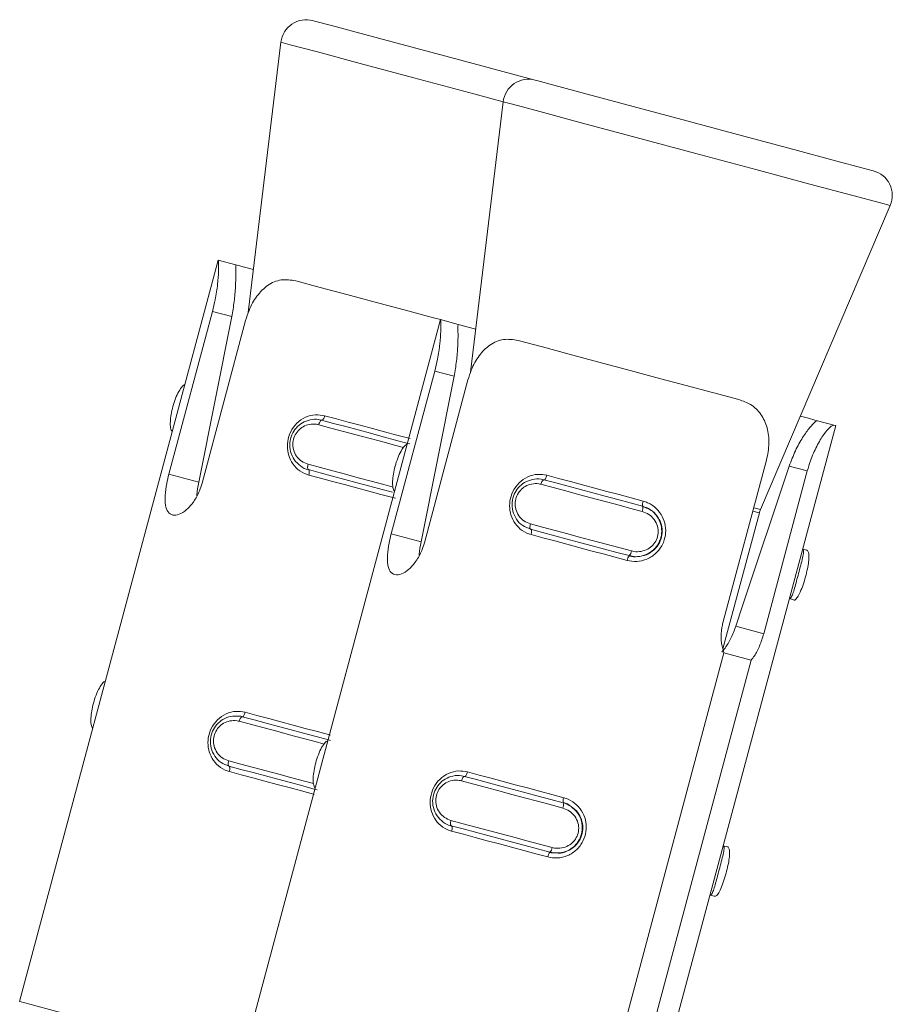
# Model space of a CAD drawing. Header units: millimetres. Extents: x -172 to 1038, y -1779 to -162.
# Tile 53 of 63: x 172 to 189, y -210 to -190. Entities that reach past the tile are written whole.
import ezdxf

# ---------------------------------------------------------------- set-up
doc = ezdxf.new("R2010")
doc.units = ezdxf.units.MM

msp = doc.modelspace()

# ---------------------------------------------------------------- linework, layer by layer
at = {"color": 7, "linetype": 'Continuous', "lineweight": 15}
for p, q in [((177.237, -190.746), (176.6, -196.029)), ((181.583, -191.91), (180.947, -197.194)), ((186.616, -199.879), (189.153, -193.939)), ((176.012, -195.003), (172.129, -209.492)), ((176.012, -195.003), (176.359, -195.096)), ((175.047, -199.19), (175.899, -196.008)), ((175.899, -196.008), (176.277, -196.109)), ((176.277, -196.109), (175.632, -199.347)), ((176.548, -196.182), (175.696, -199.364)), ((180.358, -196.168), (176.476, -210.657)), ((180.359, -196.168), (180.706, -196.261)), ((179.393, -200.355), (180.246, -197.173)), ((180.246, -197.173), (180.623, -197.274)), ((180.623, -197.274), (179.979, -200.512)), ((180.895, -197.347), (180.043, -200.529)), ((188.053, -198.23), (187.729, -198.143)), ((184.203, -212.727), (188.086, -198.238)), ((188.053, -198.23), (188.086, -198.238)), ((185.881, -202.093), (186.734, -198.911)), ((187.531, -199.125), (186.678, -202.307)), ((187.531, -199.125), (187.178, -199.03)), ((175.047, -199.19), (175.632, -199.347)), ((184.313, -199.816), (184.308, -199.814)), ((185.882, -202.6), (186.593, -199.946)), ((179.393, -200.355), (179.979, -200.512)), ((187.441, -200.654), (187.522, -200.675)), ((184.054, -200.782), (184.049, -200.78)), ((187.182, -201.62), (187.263, -201.641)), ((186.678, -202.307), (186.131, -202.16)), ((183.275, -212.479), (185.901, -202.677)), ((185.901, -202.677), (186.433, -202.82)), ((186.433, -202.82), (183.807, -212.621)), ((182.76, -205.611), (182.755, -205.61)), ((185.888, -206.449), (185.969, -206.471)), ((182.501, -206.577), (182.496, -206.576)), ((185.629, -207.415), (185.71, -207.437))]:
    msp.add_line(p, q, dxfattribs=at)
at = {"color": 8, "linetype": 'Continuous', "lineweight": 15}
for p, q in [((177.417, -190.794), (177.237, -190.746)), ((181.764, -191.959), (181.583, -191.91))]:
    msp.add_line(p, q, dxfattribs=at)
at = {"color": 7, "linetype": 'Continuous', "lineweight": 15, "flags": 128}
for points in [[(177.863, -190.323), (177.897, -190.332), (178.23, -190.421), (178.881, -190.595), (179.78, -190.836), (180.829, -191.118), (181.916, -191.409), (182.209, -191.487)], [(182.209, -191.487), (182.244, -191.497), (182.576, -191.586), (183.227, -191.76), (184.126, -192.001), (185.176, -192.282), (186.262, -192.573), (187.268, -192.843), (188.084, -193.061), (188.621, -193.205), (188.822, -193.259), (188.823, -193.259)], [(176.359, -195.096), (176.409, -195.11), (176.524, -195.14), (176.701, -195.188), (176.702, -195.188)], [(177.527, -195.409), (178.007, -195.538), (178.528, -195.677), (179.079, -195.825), (179.648, -195.977), (180.221, -196.131), (180.359, -196.168)], [(180.706, -196.261), (180.756, -196.274), (180.87, -196.305), (181.047, -196.352), (181.048, -196.353)], [(181.874, -196.574), (182.354, -196.702), (182.875, -196.842), (183.426, -196.99), (183.995, -197.142), (184.568, -197.296), (185.134, -197.447), (185.68, -197.594), (186.193, -197.731)], [(178.033, -198.133), (178.026, -198.133), (178.019, -198.137), (178.012, -198.145), (178.004, -198.155), (177.996, -198.169), (177.989, -198.185), (177.982, -198.203), (177.977, -198.221)], [(178.033, -198.133), (178.267, -198.196), (178.505, -198.259), (178.746, -198.324), (178.99, -198.389), (179.234, -198.455), (179.478, -198.52), (179.72, -198.585), (179.761, -198.596)], [(178.093, -198.045), (178.087, -198.064), (178.081, -198.082), (178.074, -198.098), (178.066, -198.111), (178.058, -198.122), (178.051, -198.13), (178.044, -198.134), (178.038, -198.134)], [(187.396, -198.053), (187.553, -198.096), (187.676, -198.129), (187.729, -198.143)], [(177.77, -198.994), (177.765, -199.013), (177.762, -199.032), (177.76, -199.049), (177.76, -199.065), (177.761, -199.078), (177.764, -199.088), (177.768, -199.095), (177.774, -199.099)], [(179.419, -199.54), (179.219, -199.486), (178.975, -199.421), (178.731, -199.355), (178.488, -199.29), (178.246, -199.225), (178.008, -199.161), (177.774, -199.099)], [(177.779, -199.1), (177.784, -199.104), (177.788, -199.11), (177.791, -199.121), (177.792, -199.134), (177.792, -199.15), (177.79, -199.167), (177.787, -199.186), (177.782, -199.205)], [(186.131, -202.16), (186.265, -201.76), (187.178, -199.03)], [(182.379, -199.297), (182.373, -199.298), (182.366, -199.302), (182.358, -199.309), (182.35, -199.32), (182.343, -199.334), (182.335, -199.35), (182.329, -199.367), (182.323, -199.386)], [(182.379, -199.297), (182.614, -199.36), (182.852, -199.424), (183.093, -199.489), (183.336, -199.554), (183.58, -199.619), (183.824, -199.685), (184.067, -199.75), (184.308, -199.814)], [(182.44, -199.21), (182.434, -199.229), (182.427, -199.246), (182.42, -199.262), (182.413, -199.276), (182.405, -199.287), (182.398, -199.295), (182.391, -199.299), (182.385, -199.299)], [(182.44, -199.21), (182.669, -199.271), (182.901, -199.334), (183.136, -199.397), (183.373, -199.46), (183.611, -199.524), (183.849, -199.588), (184.086, -199.651), (184.321, -199.714)], [(184.301, -199.916), (184.054, -199.85), (183.805, -199.783), (183.555, -199.716), (183.305, -199.649), (183.055, -199.582), (182.808, -199.516), (182.564, -199.45), (182.323, -199.386)], [(182.116, -200.159), (182.112, -200.178), (182.109, -200.196), (182.107, -200.214), (182.107, -200.229), (182.108, -200.243), (182.111, -200.253), (182.115, -200.26), (182.121, -200.263)], [(182.116, -200.159), (182.356, -200.223), (182.601, -200.289), (182.848, -200.355), (183.098, -200.422), (183.348, -200.489), (183.598, -200.556), (183.847, -200.623), (184.094, -200.689)], [(184.049, -200.78), (183.808, -200.716), (183.565, -200.651), (183.321, -200.585), (183.077, -200.52), (182.834, -200.455), (182.593, -200.39), (182.355, -200.326), (182.121, -200.263)], [(182.126, -200.265), (182.131, -200.268), (182.135, -200.275), (182.138, -200.285), (182.139, -200.299), (182.138, -200.314), (182.137, -200.332), (182.133, -200.35), (182.129, -200.369)], [(184.01, -200.873), (183.775, -200.81), (183.539, -200.747), (183.301, -200.683), (183.063, -200.619), (182.826, -200.556), (182.591, -200.493), (182.358, -200.431), (182.129, -200.369)], [(176.48, -203.928), (176.473, -203.929), (176.466, -203.933), (176.459, -203.94), (176.451, -203.951), (176.443, -203.965), (176.436, -203.98), (176.429, -203.998), (176.424, -204.017)], [(176.48, -203.928), (176.714, -203.991), (176.952, -204.055), (177.193, -204.12), (177.437, -204.185), (177.681, -204.25), (177.925, -204.316), (178.168, -204.381), (178.208, -204.391)], [(176.54, -203.841), (176.534, -203.86), (176.528, -203.877), (176.521, -203.893), (176.513, -203.907), (176.506, -203.918), (176.498, -203.925), (176.491, -203.929), (176.485, -203.93)], [(176.217, -204.79), (176.212, -204.809), (176.209, -204.827), (176.207, -204.845), (176.207, -204.86), (176.209, -204.874), (176.211, -204.884), (176.216, -204.891), (176.221, -204.894)], [(177.949, -205.357), (177.909, -205.347), (177.666, -205.281), (177.422, -205.216), (177.178, -205.151), (176.935, -205.086), (176.693, -205.021), (176.455, -204.957), (176.221, -204.894)], [(176.226, -204.896), (176.231, -204.899), (176.235, -204.906), (176.238, -204.916), (176.239, -204.929), (176.239, -204.945), (176.237, -204.963), (176.234, -204.981), (176.229, -205)], [(180.826, -205.093), (180.82, -205.093), (180.813, -205.097), (180.805, -205.105), (180.797, -205.116), (180.79, -205.129), (180.783, -205.145), (180.776, -205.163), (180.77, -205.182)], [(180.826, -205.093), (181.061, -205.156), (181.299, -205.22), (181.54, -205.284), (181.783, -205.349), (182.027, -205.415), (182.271, -205.48), (182.514, -205.545), (182.755, -205.61)], [(180.887, -205.006), (180.881, -205.024), (180.875, -205.042), (180.867, -205.058), (180.86, -205.072), (180.852, -205.083), (180.845, -205.09), (180.838, -205.094), (180.832, -205.094)], [(180.887, -205.006), (181.116, -205.067), (181.348, -205.129), (181.584, -205.192), (181.821, -205.256), (182.058, -205.32), (182.296, -205.383), (182.533, -205.447), (182.768, -205.51)], [(182.748, -205.712), (182.501, -205.645), (182.252, -205.579), (182.002, -205.512), (181.752, -205.445), (181.502, -205.378), (181.255, -205.311), (181.011, -205.246), (180.77, -205.182)], [(180.563, -205.954), (180.559, -205.973), (180.556, -205.992), (180.554, -206.009), (180.554, -206.025), (180.555, -206.038), (180.558, -206.049), (180.562, -206.056), (180.568, -206.059)], [(180.563, -205.954), (180.804, -206.019), (181.048, -206.084), (181.295, -206.15), (181.545, -206.217), (181.795, -206.284), (182.045, -206.351), (182.294, -206.418), (182.541, -206.484)], [(182.496, -206.576), (182.255, -206.511), (182.013, -206.446), (181.769, -206.381), (181.524, -206.315), (181.281, -206.25), (181.04, -206.186), (180.802, -206.122), (180.568, -206.059)], [(180.573, -206.06), (180.578, -206.064), (180.582, -206.071), (180.585, -206.081), (180.586, -206.094), (180.586, -206.11), (180.584, -206.127), (180.581, -206.146), (180.576, -206.165)], [(182.458, -206.669), (182.222, -206.606), (181.986, -206.542), (181.748, -206.479), (181.51, -206.415), (181.273, -206.351), (181.038, -206.288), (180.805, -206.226), (180.576, -206.165)], [(172.129, -209.492), (172.13, -209.492), (172.328, -209.545), (172.857, -209.687), (173.67, -209.905), (174.692, -210.179), (175.831, -210.484), (176.476, -210.657)]]:
    msp.add_lwpolyline(points, dxfattribs=at)
at = {"color": 8, "linetype": 'Continuous', "lineweight": 15, "flags": 128}
for points in [[(181.583, -191.91), (181.007, -191.756), (179.838, -191.443), (178.785, -191.161), (177.951, -190.937), (177.417, -190.794)], [(189.153, -193.939), (189.153, -193.939), (188.963, -193.888), (188.422, -193.743), (187.581, -193.518), (186.524, -193.234), (185.354, -192.921), (184.185, -192.608), (183.132, -192.325), (182.298, -192.102), (181.764, -191.959)], [(178.093, -198.045), (178.322, -198.107), (178.555, -198.169), (178.79, -198.232), (179.027, -198.296), (179.265, -198.359), (179.502, -198.423), (179.739, -198.487), (179.763, -198.493)], [(179.638, -198.667), (179.459, -198.618), (179.208, -198.551), (178.958, -198.484), (178.709, -198.417), (178.461, -198.351), (178.217, -198.286), (177.977, -198.221)], [(177.77, -198.994), (178.01, -199.058), (178.254, -199.124), (178.502, -199.19), (178.751, -199.257), (179.001, -199.324), (179.251, -199.391), (179.431, -199.439)], [(179.477, -199.659), (179.429, -199.646), (179.192, -199.582), (178.954, -199.518), (178.716, -199.455), (178.479, -199.391), (178.244, -199.328), (178.011, -199.266), (177.782, -199.205)], [(186.593, -199.946), (186.591, -199.945), (186.466, -199.912)], [(186.484, -199.843), (186.614, -199.878), (186.616, -199.879)], [(176.54, -203.841), (176.769, -203.902), (177.002, -203.965), (177.237, -204.028), (177.474, -204.091), (177.712, -204.155), (177.95, -204.219), (178.186, -204.282), (178.21, -204.289)], [(178.086, -204.462), (177.906, -204.414), (177.655, -204.347), (177.405, -204.28), (177.156, -204.213), (176.908, -204.147), (176.664, -204.081), (176.424, -204.017)], [(176.217, -204.79), (176.457, -204.854), (176.701, -204.919), (176.949, -204.986), (177.198, -205.053), (177.448, -205.12), (177.699, -205.187), (177.878, -205.235)], [(177.89, -205.445), (177.876, -205.441), (177.639, -205.378), (177.401, -205.314), (177.163, -205.25), (176.926, -205.187), (176.691, -205.124), (176.458, -205.061), (176.229, -205)]]:
    msp.add_lwpolyline(points, dxfattribs=at)
at = {"color": 7, "linetype": 'Continuous', "lineweight": 15}
for centre, radius, start, end in [((177.733, -190.806), 0.5, 75, 173.1301), ((182.08, -191.97), 0.5, 75, 173.1301), ((188.693, -193.742), 0.5, 336.8699, 75), ((184.458, -199.776), 0.15, 155.7488, 195.3707), ((184.172, -199.856), 0.143, 335.3025, 17.2189), ((187.076, -200.075), 0.5, 156.8699, 165), ((183.952, -200.675), 0.143, 312.8195, 354.6719), ((184.16, -200.888), 0.15, 134.6293, 174.2489), ((182.905, -205.571), 0.15, 155.7451, 195.3745), ((182.619, -205.652), 0.143, 335.3064, 17.2129), ((182.607, -206.684), 0.15, 134.628, 174.2503), ((182.399, -206.471), 0.142, 312.7744, 354.7041)]:
    msp.add_arc(centre, radius, start, end, dxfattribs=at)
for points, knots in [([(175.899, -196.008), (175.918, -195.931), (175.964, -195.747), (176.004, -195.469), (176.02, -195.218), (176.018, -195.052), (176.014, -195.005), (176.012, -195.003), (176.012, -195.003)], [0, 0, 0, 0, 0.1470669, 0.3513519, 0.5552951, 0.760035, 0.971374, 1, 1, 1, 1]), ([(176.359, -195.096), (176.357, -195.102), (176.351, -195.115), (176.355, -195.259), (176.352, -195.509), (176.33, -195.805), (176.294, -196.01), (176.277, -196.109)], [0, 0, 0, 0, 0.1732, 0.407727, 0.615906, 0.813568, 1, 1, 1, 1]), ([(177.527, -195.409), (177.432, -195.395), (177.242, -195.366), (176.977, -195.479), (176.762, -195.695), (176.622, -195.945), (176.569, -196.116), (176.548, -196.182)], [0, 0, 0, 0, 0.227115, 0.454908, 0.667265, 0.872141, 1, 1, 1, 1]), ([(180.246, -197.173), (180.265, -197.096), (180.31, -196.912), (180.35, -196.633), (180.367, -196.383), (180.365, -196.217), (180.36, -196.17), (180.359, -196.168), (180.359, -196.168)], [0, 0, 0, 0, 0.147082, 0.351363, 0.555299, 0.760039, 0.971375, 1, 1, 1, 1]), ([(180.706, -196.261), (180.703, -196.266), (180.698, -196.279), (180.702, -196.423), (180.699, -196.674), (180.677, -196.969), (180.641, -197.175), (180.623, -197.274)], [0, 0, 0, 0, 0.1732, 0.40773, 0.615905, 0.813569, 1, 1, 1, 1]), ([(181.874, -196.574), (181.779, -196.559), (181.589, -196.53), (181.323, -196.644), (181.109, -196.859), (180.968, -197.11), (180.915, -197.281), (180.895, -197.347)], [0, 0, 0, 0, 0.227112, 0.454905, 0.667249, 0.872125, 1, 1, 1, 1]), ([(175.358, -197.442), (175.354, -197.443), (175.328, -197.447), (175.275, -197.511), (175.206, -197.628), (175.147, -197.783), (175.103, -197.944), (175.077, -198.097), (175.072, -198.229), (175.083, -198.321), (175.106, -198.347), (175.113, -198.356)], [0, 0, 0, 0, 0.022969, 0.161311, 0.300087, 0.433765, 0.559403, 0.680937, 0.804928, 0.935096, 1, 1, 1, 1]), ([(186.734, -198.911), (186.755, -198.803), (186.798, -198.586), (186.758, -198.271), (186.635, -198.007), (186.44, -197.819), (186.272, -197.759), (186.193, -197.731)], [0, 0, 0, 0, 0.204173, 0.408363, 0.61232, 0.818128, 1, 1, 1, 1]), ([(177.782, -199.205), (177.754, -199.195), (177.661, -199.165), (177.528, -199.071), (177.416, -198.914), (177.361, -198.734), (177.361, -198.542), (177.421, -198.35), (177.543, -198.182), (177.715, -198.066), (177.907, -198.014), (178.033, -198.035), (178.093, -198.045)], [0, 0, 0, 0, 0.049965, 0.160721, 0.265965, 0.365258, 0.462975, 0.565671, 0.676026, 0.789425, 0.900467, 1, 1, 1, 1]), ([(177.774, -199.099), (177.774, -199.099), (177.716, -199.099), (177.614, -199.027), (177.49, -198.911), (177.417, -198.749), (177.404, -198.577), (177.445, -198.415), (177.532, -198.279), (177.656, -198.175), (177.809, -198.119), (177.942, -198.106), (178.014, -198.133), (178.033, -198.133), (178.033, -198.133)], [0, 0, 0, 0, 0.0000364, 0.112219, 0.224482, 0.3370945, 0.4455937, 0.5475418, 0.6461641, 0.7467893, 0.8524239, 0.9632501, 0.9999636, 1, 1, 1, 1]), ([(187.178, -199.03), (187.217, -198.928), (187.293, -198.723), (187.441, -198.461), (187.579, -198.269), (187.688, -198.156), (187.715, -198.147), (187.729, -198.143)], [0, 0, 0, 0, 0.201319, 0.40287, 0.601712, 0.799284, 1, 1, 1, 1]), ([(177.977, -198.221), (177.962, -198.218), (177.902, -198.204), (177.795, -198.207), (177.67, -198.254), (177.569, -198.335), (177.498, -198.444), (177.465, -198.574), (177.477, -198.714), (177.538, -198.841), (177.637, -198.944), (177.725, -198.977), (177.77, -198.994)], [0, 0, 0, 0, 0.037283, 0.149827, 0.256279, 0.356422, 0.453447, 0.553201, 0.659999, 0.77242, 0.885917, 1, 1, 1, 1]), ([(188.053, -198.23), (188.032, -198.235), (187.989, -198.245), (187.858, -198.395), (187.715, -198.629), (187.601, -198.887), (187.55, -199.059), (187.531, -199.125)], [0, 0, 0, 0, 0.2271194, 0.4549119, 0.6672539, 0.8721251, 1, 1, 1, 1]), ([(179.705, -198.607), (179.701, -198.607), (179.675, -198.611), (179.621, -198.675), (179.553, -198.793), (179.493, -198.948), (179.45, -199.108), (179.424, -199.261), (179.419, -199.393), (179.43, -199.486), (179.452, -199.512), (179.46, -199.521)], [0, 0, 0, 0, 0.022962, 0.161317, 0.300074, 0.433753, 0.559391, 0.680924, 0.804919, 0.935101, 1, 1, 1, 1]), ([(175.696, -199.364), (175.68, -199.415), (175.64, -199.544), (175.536, -199.731), (175.393, -199.892), (175.245, -199.985), (175.116, -200), (175.023, -199.936), (174.974, -199.801), (174.968, -199.607), (174.997, -199.393), (175.032, -199.25), (175.047, -199.19)], [0, 0, 0, 0, 0.067543, 0.172849, 0.279379, 0.387326, 0.494684, 0.600404, 0.705955, 0.813028, 0.92104, 1, 1, 1, 1]), ([(175.632, -199.347), (175.616, -199.431), (175.598, -199.522), (175.594, -199.602), (175.593, -199.609)], [0, 0, 0, 0, 0.913822, 1, 1, 1, 1]), ([(182.129, -200.369), (182.1, -200.36), (182.008, -200.33), (181.875, -200.235), (181.763, -200.079), (181.707, -199.898), (181.707, -199.707), (181.768, -199.515), (181.89, -199.346), (182.062, -199.231), (182.254, -199.179), (182.38, -199.2), (182.44, -199.21)], [0, 0, 0, 0, 0.049965, 0.160712, 0.265968, 0.365262, 0.462965, 0.565661, 0.676017, 0.789424, 0.900468, 1, 1, 1, 1]), ([(182.121, -200.263), (182.121, -200.263), (182.069, -200.236), (181.957, -200.205), (181.837, -200.073), (181.764, -199.914), (181.75, -199.741), (181.792, -199.579), (181.878, -199.444), (182.002, -199.34), (182.156, -199.284), (182.288, -199.27), (182.361, -199.297), (182.379, -199.297), (182.379, -199.297)], [0, 0, 0, 0, 0.000041, 0.112214, 0.22449, 0.337102, 0.445582, 0.547548, 0.64617, 0.746794, 0.85243, 0.963254, 0.999964, 1, 1, 1, 1]), ([(182.323, -199.386), (182.308, -199.383), (182.248, -199.369), (182.141, -199.372), (182.016, -199.419), (181.916, -199.5), (181.845, -199.609), (181.812, -199.739), (181.824, -199.878), (181.884, -200.006), (181.984, -200.109), (182.072, -200.142), (182.116, -200.159)], [0, 0, 0, 0, 0.037282, 0.149825, 0.256286, 0.35643, 0.453435, 0.553211, 0.659985, 0.772408, 0.885918, 1, 1, 1, 1]), ([(184.321, -199.714), (184.351, -199.724), (184.446, -199.754), (184.584, -199.85), (184.702, -200.009), (184.763, -200.191), (184.765, -200.383), (184.705, -200.574), (184.578, -200.742), (184.401, -200.856), (184.202, -200.906), (184.072, -200.884), (184.01, -200.873)], [0, 0, 0, 0, 0.049969, 0.16072, 0.265974, 0.365251, 0.462974, 0.565665, 0.676014, 0.78942, 0.900465, 1, 1, 1, 1]), ([(184.308, -199.814), (184.308, -199.814), (184.361, -199.841), (184.475, -199.874), (184.6, -200.007), (184.677, -200.167), (184.693, -200.341), (184.651, -200.502), (184.563, -200.638), (184.436, -200.74), (184.279, -200.796), (184.142, -200.808), (184.068, -200.78), (184.049, -200.78), (184.049, -200.78)], [0, 0, 0, 0, 0.0000409, 0.1122173, 0.2244958, 0.3370974, 0.4455817, 0.5475386, 0.6461713, 0.7467845, 0.852428, 0.9632517, 0.9999636, 1, 1, 1, 1]), ([(184.054, -200.782), (184.054, -200.782), (184.101, -200.807), (184.221, -200.802), (184.387, -200.772), (184.539, -200.676), (184.646, -200.537), (184.698, -200.376), (184.694, -200.215), (184.641, -200.062), (184.538, -199.932), (184.422, -199.845), (184.337, -199.828), (184.313, -199.816), (184.313, -199.816)], [0, 0, 0, 0, 0.00004, 0.101133, 0.213606, 0.327133, 0.435874, 0.536194, 0.63207, 0.730787, 0.836859, 0.949306, 0.99996, 1, 1, 1, 1]), ([(184.094, -200.689), (184.11, -200.692), (184.171, -200.707), (184.282, -200.704), (184.411, -200.659), (184.515, -200.578), (184.587, -200.47), (184.621, -200.34), (184.607, -200.2), (184.542, -200.071), (184.438, -199.967), (184.347, -199.933), (184.301, -199.916)], [0, 0, 0, 0, 0.0372838, 0.1498258, 0.2562789, 0.3564335, 0.4534389, 0.5532026, 0.6599939, 0.7724254, 0.8859088, 1, 1, 1, 1]), ([(180.043, -200.529), (180.027, -200.579), (179.987, -200.709), (179.882, -200.896), (179.74, -201.057), (179.592, -201.15), (179.463, -201.164), (179.37, -201.1), (179.321, -200.965), (179.315, -200.772), (179.343, -200.558), (179.378, -200.415), (179.393, -200.355)], [0, 0, 0, 0, 0.067543, 0.172847, 0.279387, 0.387327, 0.494685, 0.600407, 0.705955, 0.81303, 0.92104, 1, 1, 1, 1]), ([(179.979, -200.512), (179.962, -200.595), (179.944, -200.687), (179.94, -200.767), (179.94, -200.774)], [0, 0, 0, 0, 0.913732, 1, 1, 1, 1]), ([(187.441, -200.654), (187.441, -200.654), (187.45, -200.654), (187.462, -200.679), (187.454, -200.757), (187.425, -200.885), (187.383, -201.042), (187.339, -201.204), (187.3, -201.354), (187.263, -201.482), (187.229, -201.578), (187.202, -201.619), (187.187, -201.62), (187.182, -201.62), (187.182, -201.62)], [0, 0, 0, 0, 0.000037, 0.101132, 0.213611, 0.327139, 0.435869, 0.536194, 0.63208, 0.730798, 0.836852, 0.949307, 0.999963, 1, 1, 1, 1]), ([(187.263, -201.641), (187.263, -201.641), (187.275, -201.667), (187.311, -201.622), (187.365, -201.558), (187.421, -201.429), (187.474, -201.275), (187.517, -201.113), (187.549, -200.963), (187.565, -200.832), (187.563, -200.729), (187.544, -200.688), (187.527, -200.675), (187.522, -200.675), (187.522, -200.675)], [0, 0, 0, 0, 0.0000429, 0.1122153, 0.2244917, 0.337099, 0.445577, 0.5475396, 0.6461732, 0.746791, 0.8524278, 0.9632518, 0.9999613, 1, 1, 1, 1]), ([(185.901, -202.677), (185.898, -202.669), (185.871, -202.596), (185.839, -202.434), (185.847, -202.235), (185.874, -202.123), (185.881, -202.093)], [0, 0, 0, 0, 0.050251, 0.452084, 0.854486, 1, 1, 1, 1]), ([(185.86, -202.666), (185.901, -202.614), (185.985, -202.508), (186.074, -202.32), (186.117, -202.201), (186.131, -202.16)], [0, 0, 0, 0, 0.397356, 0.795378, 1, 1, 1, 1]), ([(186.678, -202.307), (186.654, -202.387), (186.604, -202.546), (186.515, -202.718), (186.454, -202.794), (186.433, -202.82)], [0, 0, 0, 0, 0.395909, 0.791668, 1, 1, 1, 1]), ([(173.805, -203.238), (173.801, -203.238), (173.775, -203.242), (173.722, -203.306), (173.653, -203.424), (173.594, -203.579), (173.55, -203.739), (173.524, -203.892), (173.519, -204.024), (173.53, -204.117), (173.553, -204.143), (173.56, -204.152)], [0, 0, 0, 0, 0.022968, 0.161316, 0.300075, 0.433773, 0.55941, 0.680921, 0.80493, 0.935097, 1, 1, 1, 1]), ([(176.229, -205), (176.201, -204.991), (176.108, -204.961), (175.976, -204.866), (175.864, -204.71), (175.808, -204.529), (175.808, -204.338), (175.868, -204.146), (175.991, -203.977), (176.162, -203.862), (176.354, -203.81), (176.48, -203.831), (176.54, -203.841)], [0, 0, 0, 0, 0.0499663, 0.1607213, 0.2659767, 0.3652551, 0.4629721, 0.5656681, 0.6760229, 0.7894206, 0.9004675, 1, 1, 1, 1]), ([(176.221, -204.894), (176.221, -204.894), (176.17, -204.867), (176.058, -204.835), (175.938, -204.703), (175.864, -204.545), (175.851, -204.372), (175.892, -204.21), (175.979, -204.074), (176.103, -203.972), (176.257, -203.91), (176.386, -203.914), (176.463, -203.92), (176.48, -203.928), (176.48, -203.928)], [0, 0, 0, 0, 0.000041, 0.1122154, 0.2244908, 0.3371023, 0.4455825, 0.5475486, 0.6461705, 0.7467825, 0.8524232, 0.9632483, 0.999958, 1, 1, 1, 1]), ([(176.424, -204.017), (176.409, -204.013), (176.349, -204), (176.242, -204.003), (176.117, -204.049), (176.016, -204.131), (175.946, -204.24), (175.912, -204.37), (175.924, -204.509), (175.985, -204.637), (176.085, -204.739), (176.173, -204.773), (176.217, -204.79)], [0, 0, 0, 0, 0.037284, 0.149826, 0.256286, 0.356427, 0.453452, 0.553205, 0.660003, 0.772422, 0.885919, 1, 1, 1, 1]), ([(178.152, -204.402), (178.148, -204.403), (178.122, -204.407), (178.068, -204.471), (178, -204.589), (177.941, -204.743), (177.897, -204.904), (177.871, -205.057), (177.866, -205.189), (177.877, -205.282), (177.899, -205.308), (177.907, -205.316)], [0, 0, 0, 0, 0.022964, 0.161311, 0.300085, 0.433764, 0.559403, 0.680936, 0.804932, 0.9351, 1, 1, 1, 1]), ([(180.576, -206.165), (180.547, -206.156), (180.455, -206.126), (180.322, -206.031), (180.21, -205.874), (180.154, -205.694), (180.154, -205.502), (180.215, -205.311), (180.337, -205.142), (180.509, -205.026), (180.701, -204.975), (180.827, -204.996), (180.887, -205.006)], [0, 0, 0, 0, 0.049964, 0.160719, 0.265962, 0.365255, 0.462973, 0.565668, 0.676024, 0.789422, 0.900467, 1, 1, 1, 1]), ([(180.568, -206.059), (180.568, -206.059), (180.51, -206.059), (180.407, -205.987), (180.283, -205.872), (180.211, -205.709), (180.197, -205.537), (180.239, -205.375), (180.326, -205.239), (180.449, -205.136), (180.603, -205.079), (180.735, -205.066), (180.808, -205.093), (180.826, -205.093), (180.826, -205.093)], [0, 0, 0, 0, 0.0000364, 0.1122179, 0.2244811, 0.3370943, 0.4455937, 0.547542, 0.6461646, 0.746789, 0.852425, 0.96325, 0.9999636, 1, 1, 1, 1]), ([(180.77, -205.182), (180.755, -205.178), (180.695, -205.164), (180.588, -205.168), (180.464, -205.214), (180.363, -205.296), (180.292, -205.405), (180.259, -205.535), (180.271, -205.674), (180.331, -205.801), (180.431, -205.904), (180.519, -205.938), (180.563, -205.954)], [0, 0, 0, 0, 0.037278, 0.149821, 0.256281, 0.356426, 0.45345, 0.553204, 0.66, 0.772422, 0.885917, 1, 1, 1, 1]), ([(182.768, -205.51), (182.798, -205.519), (182.893, -205.55), (183.031, -205.646), (183.149, -205.804), (183.21, -205.986), (183.212, -206.178), (183.152, -206.37), (183.026, -206.538), (182.848, -206.652), (182.649, -206.701), (182.519, -206.679), (182.458, -206.669)], [0, 0, 0, 0, 0.0499639, 0.1607254, 0.2659662, 0.3652591, 0.4629665, 0.5656729, 0.676023, 0.7894212, 0.9004669, 1, 1, 1, 1]), ([(182.755, -205.61), (182.755, -205.61), (182.814, -205.61), (182.919, -205.683), (183.048, -205.8), (183.124, -205.963), (183.14, -206.136), (183.098, -206.298), (183.01, -206.433), (182.883, -206.535), (182.725, -206.596), (182.592, -206.59), (182.513, -206.585), (182.496, -206.576), (182.496, -206.576)], [0, 0, 0, 0, 0.000036, 0.11222, 0.224487, 0.337105, 0.44559, 0.547547, 0.646164, 0.746789, 0.852427, 0.963252, 0.99996, 1, 1, 1, 1]), ([(182.501, -206.577), (182.501, -206.577), (182.554, -206.577), (182.665, -206.61), (182.835, -206.564), (182.986, -206.472), (183.094, -206.332), (183.145, -206.172), (183.141, -206.01), (183.088, -205.859), (182.986, -205.723), (182.866, -205.654), (182.787, -205.611), (182.76, -205.611), (182.76, -205.611)], [0, 0, 0, 0, 0.0000357, 0.1011287, 0.2136023, 0.3271277, 0.4358677, 0.5361865, 0.6320802, 0.7307967, 0.8368542, 0.949311, 0.9999643, 1, 1, 1, 1]), ([(182.541, -206.484), (182.557, -206.488), (182.619, -206.502), (182.729, -206.5), (182.858, -206.454), (182.962, -206.374), (183.035, -206.265), (183.068, -206.135), (183.054, -205.996), (182.989, -205.867), (182.885, -205.763), (182.794, -205.729), (182.748, -205.712)], [0, 0, 0, 0, 0.037279, 0.149822, 0.256285, 0.356425, 0.453451, 0.553215, 0.659985, 0.772417, 0.885916, 1, 1, 1, 1]), ([(185.888, -206.449), (185.888, -206.449), (185.896, -206.474), (185.91, -206.462), (185.901, -206.556), (185.872, -206.679), (185.83, -206.837), (185.786, -207), (185.747, -207.15), (185.71, -207.278), (185.676, -207.373), (185.649, -207.415), (185.634, -207.415), (185.629, -207.415), (185.629, -207.415)], [0, 0, 0, 0, 0.000041, 0.101136, 0.213615, 0.32713, 0.435877, 0.536184, 0.63207, 0.730787, 0.836852, 0.949308, 0.999963, 1, 1, 1, 1]), ([(185.71, -207.437), (185.71, -207.437), (185.725, -207.437), (185.758, -207.43), (185.812, -207.351), (185.868, -207.225), (185.921, -207.07), (185.964, -206.909), (185.996, -206.758), (186.013, -206.627), (186.011, -206.525), (185.991, -206.483), (185.974, -206.471), (185.969, -206.471), (185.969, -206.471)], [0, 0, 0, 0, 0.000039, 0.112209, 0.224485, 0.337092, 0.445587, 0.547549, 0.646165, 0.746783, 0.85243, 0.963254, 0.999961, 1, 1, 1, 1])]:
    msp.add_open_spline(points, degree=3, knots=knots, dxfattribs=at)

doc.saveas('drawing.dxf')
